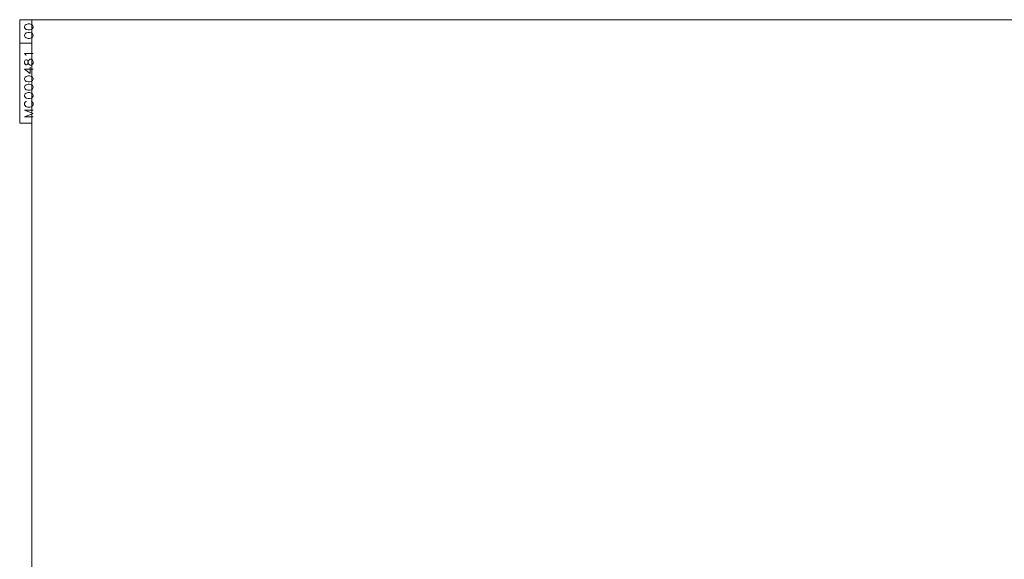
# Model space of a CAD drawing. Header units: millimetres. Extents: x 4 to 836, y 5 to 589.
# Tile 16 of 163: x 10 to 420, y 364 to 589. Entities that reach past the tile are written whole.
import ezdxf

# ---------------------------------------------------------------- set-up
doc = ezdxf.new("R2010")
doc.units = ezdxf.units.MM
doc.layers.add('256', color=7, linetype='Continuous', true_color=0xffffff)
doc.styles.add('blockfont', font='simplex.shx')

msp = doc.modelspace()

# ---------------------------------------------------------------- linework, layer by layer
at = {"layer": '256', "color": 172, "linetype": 'Continuous', "lineweight": 18}
for p, q in [((10, 545.947), (10, 589)), ((15, 589), (10, 589)), ((15, 579.175), (10, 579.175)), ((15, 545.947), (10, 545.947))]:
    msp.add_line(p, q, dxfattribs=at)
at = {"layer": '256', "color": 3, "linetype": 'Continuous', "lineweight": 18}
for p, q in [((15, 589), (836, 589)), ((15, 5), (15, 589))]:
    msp.add_line(p, q, dxfattribs=at)

# ---------------------------------------------------------------- texts
at = {"layer": '256', "color": 87, "linetype": 'Continuous', "lineweight": 13, "char_height": 3.5, "attachment_point": 7, "rotation": 90, "line_spacing_factor": 0.903614, "style": 'blockfont'}
for s, insert in [('\\W1.1795;00', (15.555, 580.661)), ('\\W1.1590;MC000481', (15.555, 547.811))]:
    msp.add_mtext(s, dxfattribs=dict(at, insert=insert))

doc.saveas('drawing.dxf')
